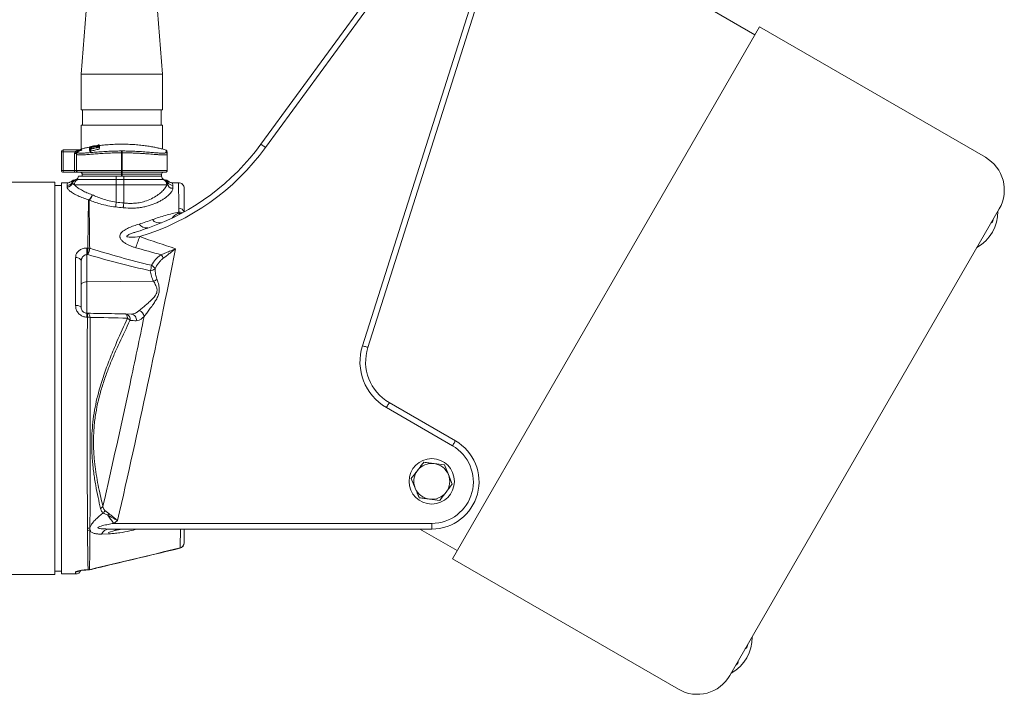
# Model space of a CAD drawing. Header units: millimetres. Extents: x 72 to 1027, y 260 to 830.
# Tile 2 of 3: x 505 to 1027, y 283 to 639. Entities that reach past the tile are written whole.
import ezdxf

# ---------------------------------------------------------------- set-up
doc = ezdxf.new("R2010")
doc.units = ezdxf.units.MM

msp = doc.modelspace()

# ---------------------------------------------------------------- linework, layer by layer
at = {"color": 7, "linetype": 'Continuous', "lineweight": 15}
for p, q in [((543.78, 682.47), (538.04, 610.7)), ((581.04, 610.7), (575.3, 682.47)), ((633.15, 573.58), (703.35, 669.71)), ((705.77, 667.94), (635.58, 571.81)), ((686.85, 466.96), (744.5, 648.3)), ((747.36, 647.4), (689.71, 466.05)), ((868.54, 646.34), (894.52, 631.34)), ((897.02, 635.67), (734.52, 354.21)), ((897.02, 635.67), (1016.53, 566.67)), ((538.04, 610.7), (538.04, 591.7)), ((581.04, 610.7), (538.04, 610.7)), ((581.04, 591.7), (581.04, 610.7)), ((581.04, 591.7), (538.04, 591.7)), ((538.79, 591.7), (538.79, 583.7)), ((580.29, 583.7), (580.29, 591.7)), ((538.04, 583.7), (538.04, 571.05)), ((581.04, 583.7), (538.04, 583.7)), ((581.04, 571.06), (581.04, 583.7)), ((547.54, 573.25), (547.54, 572.84)), ((527.54, 559.7), (527.54, 569.5)), ((527.54, 569.5), (528.54, 569.5)), ((528.54, 570.5), (528.54, 569.5)), ((528.54, 570.5), (538.09, 570.5)), ((534.74, 569.5), (528.54, 569.5)), ((528.54, 569.5), (528.54, 559.7)), ((534.54, 568.63), (535.54, 568.63)), ((534.54, 559.7), (534.54, 568.63)), ((535.54, 568.32), (535.54, 568.63)), ((535.54, 568.32), (535.54, 559.7)), ((536.18, 569.6), (536.18, 569.25)), ((542.41, 571.9), (542.41, 571.37)), ((542.41, 571.37), (542.41, 570.32)), ((542.54, 570.72), (542.54, 570.87)), ((542.54, 570.72), (542.54, 569.67)), ((543.05, 570.94), (543.05, 570.81)), ((543.05, 570.81), (543.05, 569.76)), ((543.69, 571.55), (543.69, 571.49)), ((543.69, 571.49), (543.69, 571.16)), ((543.71, 571.55), (543.71, 571.16)), ((543.94, 572.42), (543.94, 572.15)), ((544.08, 572.18), (544.08, 572.12)), ((544.08, 572.12), (544.08, 571.99)), ((545.47, 572.66), (545.47, 572.34)), ((546.19, 572.03), (546.19, 572.1)), ((546.19, 572.03), (546.19, 571.74)), ((547.03, 572.88), (547.03, 573.15)), ((547.54, 572.84), (547.54, 572.63)), ((547.54, 572.01), (547.54, 571.94)), ((547.54, 571.94), (547.54, 570.91)), ((547.67, 572.57), (547.67, 571.54)), ((559.34, 569.01), (559.34, 559.7)), ((559.74, 569.01), (559.74, 559.7)), ((583.54, 569.42), (583.54, 568.32)), ((583.54, 568.32), (583.54, 559.7)), ((527.54, 559.7), (528.54, 559.7)), ((528.54, 559.7), (534.54, 559.7)), ((528.54, 558.7), (528.54, 559.7)), ((534.54, 558.7), (528.54, 558.7)), ((534.54, 558.7), (534.54, 559.7)), ((534.54, 559.7), (535.54, 559.7)), ((536.54, 558.7), (534.54, 558.7)), ((535.54, 559.7), (559.34, 559.7)), ((559.34, 558.7), (536.54, 558.7)), ((559.34, 557.7), (538.54, 557.7)), ((538.54, 557.7), (538.54, 556.7)), ((559.34, 559.7), (559.74, 559.7)), ((559.34, 558.7), (559.34, 559.7)), ((559.74, 558.7), (559.34, 558.7)), ((559.34, 557.7), (559.34, 558.7)), ((559.74, 557.7), (559.34, 557.7)), ((559.34, 557.7), (559.34, 556.7)), ((559.74, 559.7), (583.54, 559.7)), ((559.74, 558.7), (559.74, 559.7)), ((582.54, 558.7), (559.74, 558.7)), ((559.74, 557.7), (559.74, 558.7)), ((580.54, 557.7), (559.74, 557.7)), ((559.74, 557.7), (559.74, 556.7)), ((580.54, 557.7), (580.54, 556.7)), ((524.04, 553.51), (412.54, 553.51)), ((524.04, 449.7), (524.04, 553.51)), ((530.91, 553.2), (527.54, 553.2)), ((527.54, 449.7), (527.54, 553.2)), ((532.94, 553.93), (532.94, 553.94)), ((533.37, 552.94), (533.17, 553.28)), ((533.4, 552.89), (533.37, 552.94)), ((536.17, 554.86), (556.54, 554.86)), ((536.54, 556.7), (556.54, 556.7)), ((556.54, 556.7), (556.54, 554.86)), ((556.54, 556.7), (559.34, 556.7)), ((556.54, 554.86), (560.54, 554.86)), ((556.54, 554.86), (556.54, 552.11)), ((559.74, 556.7), (559.34, 556.7)), ((559.74, 556.7), (560.54, 556.7)), ((560.54, 556.7), (560.54, 554.86)), ((560.54, 556.7), (580.54, 556.7)), ((560.54, 554.86), (581.58, 554.86)), ((560.54, 554.86), (560.54, 552.11)), ((583.58, 552.54), (583.36, 552.11)), ((583.59, 552.59), (583.58, 552.54)), ((584.14, 553.87), (584.14, 553.9)), ((589.54, 553.2), (586.16, 553.2)), ((527.54, 551.7), (524.04, 551.7)), ((530.54, 550.96), (530.54, 551.74)), ((556.54, 552.11), (534.44, 552.11)), ((556.54, 542.92), (556.54, 552.11)), ((560.54, 552.11), (556.54, 552.11)), ((583.36, 552.11), (560.54, 552.11)), ((560.54, 542.47), (560.54, 552.11)), ((1023.85, 539.35), (881.35, 292.54)), ((1020.64, 533.55), (1020.72, 533.94)), ((535.04, 488.26), (535.04, 513.59)), ((538.04, 511.74), (538.04, 487.14)), ((540.99, 515.14), (540.99, 500.72)), ((576.28, 501.03), (540.99, 500.72)), ((540.99, 500.72), (540.99, 484.14)), ((541.29, 482.08), (540.93, 482.08)), ((540.99, 484.14), (541.34, 484.14)), ((561.3, 483.79), (564.54, 483.73)), ((524.04, 345.89), (524.04, 449.7)), ((527.54, 346.2), (527.54, 449.7)), ((734.54, 414.02), (699.54, 434.23)), ((701.04, 436.83), (736.04, 416.62)), ((730.21, 403.9), (724.77, 404.62)), ((730.21, 403.9), (732.31, 398.84)), ((714.76, 391.55), (712.66, 396.62)), ((732.31, 398.84), (734.42, 393.77)), ((722.3, 385.78), (727.74, 385.06)), ((550.6, 379.81), (552.64, 378.18)), ((542.65, 370.64), (542.65, 369.47)), ((723.54, 369.97), (552.81, 369.97)), ((557.28, 374.52), (555.22, 372.97)), ((555.22, 372.97), (723.54, 372.97)), ((559.66, 369.97), (555.85, 369.24)), ((737.02, 358.55), (717.23, 369.97)), ((723.54, 369.97), (723.54, 372.97)), ((552.82, 367.35), (548.7, 367.3)), ((555.85, 369.24), (552.53, 368.15)), ((552.53, 368.15), (552.82, 367.35)), ((552.78, 367.49), (552.82, 367.35)), ((734.52, 354.21), (854.03, 285.21)), ((412.54, 345.89), (524.04, 345.89)), ((524.04, 347.7), (527.54, 347.7)), ((527.54, 346.2), (535.04, 346.2)), ((890.64, 308.39), (890.72, 308.77)), ((884.48, 297.95), (884.77, 298.21))]:
    msp.add_line(p, q, dxfattribs=at)
at = {"color": 8, "linetype": 'Continuous', "lineweight": 15}
for p, q in [((582.9, 569.25), (582.9, 570.35)), ((1020.52, 533.58), (1020.64, 533.55)), ((535.04, 346.2), (535.04, 347.23)), ((890.52, 308.41), (890.64, 308.39)), ((884.68, 298.31), (884.77, 298.21))]:
    msp.add_line(p, q, dxfattribs=at)
at = {"color": 7, "linetype": 'Continuous', "lineweight": 15, "flags": 128}
for points in [[(633.15, 573.58), (633.2, 573.54), (633.34, 573.44), (633.56, 573.28), (633.86, 573.06), (634.23, 572.79), (634.65, 572.49), (635.1, 572.15), (635.58, 571.81)], [(534.74, 569.5), (534.91, 569.41), (535.07, 569.33), (535.23, 569.26), (535.36, 569.2), (535.47, 569.14), (535.56, 569.1), (535.61, 569.08), (535.64, 569.06)], [(559.34, 569.01), (559.34, 569.18), (559.34, 569.34), (559.34, 569.5), (559.34, 569.64), (559.34, 569.76), (559.34, 569.86), (559.34, 569.94), (559.34, 569.99)], [(559.74, 569.01), (559.74, 569.18), (559.74, 569.34), (559.74, 569.5), (559.74, 569.64), (559.74, 569.76), (559.74, 569.86), (559.74, 569.94), (559.74, 569.99)], [(556.24, 540.35), (556.26, 540.57), (556.29, 540.83), (556.33, 541.12), (556.37, 541.44), (556.41, 541.79), (556.45, 542.16), (556.49, 542.54), (556.54, 542.92)], [(560.26, 539.93), (560.28, 540.15), (560.31, 540.4), (560.34, 540.69), (560.38, 541.01), (560.42, 541.36), (560.46, 541.72), (560.5, 542.09), (560.54, 542.47)], [(568.98, 524.69), (568.7, 523.89), (568.42, 523.1), (568.15, 522.32), (567.88, 521.56), (567.62, 520.82), (567.37, 520.11), (567.13, 519.43), (566.9, 518.79)], [(535.04, 513.59), (535.62, 513.56), (536.19, 513.45), (536.71, 513.28), (537.16, 513.05), (537.53, 512.77), (537.81, 512.45), (537.98, 512.1), (538.04, 511.74)], [(538.04, 499.22), (538.09, 499.51), (538.26, 499.79), (538.53, 500.05), (538.9, 500.27), (539.34, 500.46), (539.85, 500.6), (540.41, 500.69), (540.99, 500.72)], [(535.04, 488.26), (535.62, 488.24), (536.19, 488.18), (536.71, 488.07), (537.16, 487.93), (537.53, 487.76), (537.81, 487.57), (537.98, 487.36), (538.04, 487.14)], [(541.34, 484.14), (541.57, 484.1), (541.8, 483.98), (542.01, 483.78), (542.2, 483.53), (542.37, 483.2), (542.51, 482.83), (542.62, 482.41), (542.7, 481.96)], [(562.52, 481.5), (562.46, 481.97), (562.37, 482.41), (562.24, 482.8), (562.09, 483.14), (561.92, 483.42), (561.72, 483.62), (561.52, 483.74), (561.3, 483.79)], [(689.71, 466.05), (689.66, 466.07), (689.5, 466.12), (689.23, 466.21), (688.88, 466.32), (688.44, 466.46), (687.95, 466.61), (687.41, 466.78), (686.85, 466.96)], [(701.04, 436.83), (701.01, 436.78), (700.92, 436.63), (700.79, 436.39), (700.6, 436.07), (700.37, 435.67), (700.11, 435.22), (699.83, 434.74), (699.54, 434.23)], [(736.04, 416.62), (736.01, 416.57), (735.92, 416.42), (735.79, 416.18), (735.6, 415.86), (735.37, 415.47), (735.11, 415.02), (734.83, 414.53), (734.54, 414.02)], [(555.22, 372.97), (554.8, 373.53), (554.38, 374.1), (553.97, 374.65), (553.56, 375.2), (553.16, 375.74), (552.77, 376.26), (552.4, 376.76), (552.03, 377.25)], [(540.95, 348.31), (540.94, 348.31), (540.93, 348.37)], [(541.67, 348.31), (541.67, 348.31), (541.66, 348.37)]]:
    msp.add_lwpolyline(points, dxfattribs=at)
at = {"color": 8, "linetype": 'Continuous', "lineweight": 15, "flags": 128}
for points in [[(590.23, 359.77), (590.24, 359.77), (590.29, 359.85), (590.31, 360.01)], [(540.96, 348.37), (540.95, 348.32), (540.95, 348.31)], [(542.4, 348.47), (542.37, 348.4), (542.35, 348.39)]]:
    msp.add_lwpolyline(points, dxfattribs=at)
at = {"color": 7, "linetype": 'Continuous', "lineweight": 15}
msp.add_circle((723.54, 395.2), 12, dxfattribs=at)
for centre, radius, start, end in [((532.2, 647.29), 125, 289.1808, 323.8642), ((528.54, 569.5), 1, 90, 180), ((536.53, 568.32), 0.995, 110.8569, 179.9181), ((536.54, 570.27), 0.764, 199.8621, 241.9426), ((536.37, 571.5), 1, 269.9999, 295.4214), ((559.54, 509.7), 65, 109.2549, 110.4667), ((538.09, 571.45), 0.955, 270.0114, 289.9155), ((532.2, 647.29), 128, 286.6974, 323.8642), ((559.54, 509.7), 65, 68.9382, 70.7537), ((582.54, 569.42), 1, 0, 68.9382), ((582.54, 568.32), 0.995, 0.0819, 69.1431), ((1006.53, 549.35), 20, 330, 60), ((528.54, 559.7), 1, 180, 270), ((536.54, 559.7), 1, 180, 270), ((537.54, 557.7), 1, 0, 90), ((581.54, 557.7), 1, 90, 180), ((582.54, 559.7), 1, 270, 0), ((530.55, 554.74), 3.01, 269.8399, 330.7865), ((530.56, 553.96), 3, 269.645, 340.138), ((534.93, 551.71), 3, 94.4454, 131.7417), ((535.8, 551.88), 2.97, 104.6869, 152.0681), ((536.21, 552), 2.99, 109.5604, 161.5821), ((536.24, 552.02), 2.98, 110.0176, 162.8781), ((537.44, 552.14), 3.01, 115.12, 180.5396), ((534.54, 556.7), 2, 289.9748, 0), ((582.54, 556.7), 2, 180, 247.4051), ((580.36, 552.12), 3, 359.8933, 66.1285), ((580.62, 552.09), 2.99, 8.6942, 67.3809), ((580.64, 552.08), 2.99, 9.7731, 67.6012), ((581.29, 551.89), 2.97, 27.8572, 75.4058), ((582.15, 551.71), 3, 47.5395, 85.5556), ((586.49, 553.19), 2.97, 191.6376, 270.2708), ((586.53, 554.76), 3.01, 209.576, 269.932), ((589.54, 550.2), 3, 360, 90.0949), ((541.87, 540.7), 3.29, 84.3654, 89.8387), ((541.25, 541.75), 2.51, 67.9748, 72.9413), ((1001.15, 538.03), 22, 299.7274, 0.2726), ((579.44, 536.64), 4.76, 218.591, 283.1473), ((1017.71, 534.18), 3, 305.6028, 348), ((572.63, 533.81), 4.62, 212.5642, 277.9483), ((326.6, 513.68), 214.39, 0.3902, 1.3251), ((327.36, 513.69), 214.24, 0.3892, 1.3249), ((541.52, 514.25), 4.4, 77.0751, 89.7089), ((528.18, 520.56), 14.47, 338.0256, 351.9466), ((575.2, 510.82), 6.67, 20.8684, 39.4529), ((555.52, 512.23), 19.88, 343.6624, 352.1547), ((574.21, 511.18), 4.57, 274.8081, 308.8009), ((573.09, 505.55), 4.5, 27.482, 61.7619), ((574.14, 506.69), 6.06, 290.7041, 311.2921), ((567.75, 482.02), 3.63, 6.7835, 74.7572), ((618.51, 481.14), 77.59, 177.7833, 179.3057), ((618.88, 481.14), 77.6, 177.7843, 179.3065), ((541.28, 473.38), 8.7, 80.638, 89.9912), ((561.01, 480.9), 2.9, 347.0546, 84.2768), ((560.48, 478.02), 4.04, 33.6216, 59.5544), ((564.29, 480.83), 2.91, 347.2494, 85.0347), ((713.54, 458.48), 28, 162.3642, 240), ((713.54, 458.48), 25, 162.3642, 240), ((723.54, 394.97), 25, 270, 60), ((723.54, 394.97), 22, 270, 60), ((723.54, 395.2), 9.5, 82.5357, 142.5357), ((723.54, 395.2), 9.5, 22.5357, 82.5357), ((723.54, 395.2), 9.5, 142.5357, 202.5357), ((723.54, 395.2), 9.5, 322.5357, 22.5357), ((723.54, 395.2), 9.5, 202.5357, 262.5357), ((723.54, 395.2), 9.5, 262.5357, 322.5357), ((546.9, 383.62), 3.11, 295.7988, 328.4928), ((546.91, 381.26), 3.97, 315.1519, 338.5481), ((547.46, 380.9), 5.85, 321.4475, 332.3245), ((541.36, 374.19), 3.78, 270.0221, 290.052), ((553.21, 364.86), 5.12, 94.4492, 151.6271), ((558.17, 365.94), 4.03, 90.8295, 125.0755), ((541.36, 372.98), 3.74, 270.0314, 290.0742), ((589.54, 362.69), 3, 283.4249, 360), ((589.72, 362.77), 2.82, 282.0411, 358.3867), ((535.04, 349.2), 3, 270, 337.725), ((541.66, 351.43), 3.06, 270.0559, 284.1235), ((541.66, 351.31), 3, 270.2148, 283.3401), ((871.15, 312.86), 22, 299.7274, 0.2726), ((887.71, 309.01), 3, 305.6028, 348), ((882.76, 300.44), 3, 312, 354.3972), ((864.03, 302.54), 20, 240, 330)]:
    msp.add_arc(centre, radius, start, end, dxfattribs=at)
at = {"color": 8, "linetype": 'Continuous', "lineweight": 15}
for centre, radius, start, end in [((587.85, 534.26), 3.35, 44.0819, 58.8805), ((589.55, 533.66), 3.46, 68.5164, 89.5301), ((589.76, 536.81), 2.86, 19.7451, 91.8624), ((589.59, 534.25), 3.45, 58.563, 88.2779), ((535.04, 350.25), 3.02, 269.96, 303.9804)]:
    msp.add_arc(centre, radius, start, end, dxfattribs=at)
at = {"color": 7, "linetype": 'Continuous', "lineweight": 15}
for centre, major_axis, ratio, start_param, end_param in [((2342.65, 449.7), (5757.64, 51.76), 0.015567, 1.888816, 1.888928), ((2342.7, 448.2), (5757.64, 50.26), 0.015115, 1.888824, 1.888936), ((2342.65, 449.7), (5757.64, 51.76), 0.015567, 4.393977, 4.39411)]:
    msp.add_ellipse(centre, major_axis=major_axis, ratio=ratio, start_param=start_param, end_param=end_param, dxfattribs=at)
for points, knots in [([(547.03, 573.15), (547.1, 573.17), (547.27, 573.2), (547.44, 573.23), (547.54, 573.25)], [0, 0, 0, 0, 0.407726, 1, 1, 1, 1]), ([(547.54, 572.8), (548, 572.87), (549.46, 573.07), (552.24, 573.33), (555.77, 573.54), (559.37, 573.62), (562.97, 573.55), (566.41, 573.36), (569.68, 573.06), (572.67, 572.68), (575.34, 572.25), (577.57, 571.82), (579.33, 571.44), (580.48, 571.17), (581.03, 571.04), (580.98, 571.05), (580.96, 571.06)], [0, 0, 0, 0, 0.036505, 0.116303, 0.192994, 0.272011, 0.347019, 0.424212, 0.499152, 0.576178, 0.652715, 0.731409, 0.808945, 0.888802, 0.965003, 1, 1, 1, 1]), ([(534.54, 568.63), (534.54, 568.7), (534.55, 569), (534.66, 569.28), (534.74, 569.5)], [0, 0, 0, 0, 0.244069, 1, 1, 1, 1]), ([(534.74, 569.5), (534.85, 569.59), (535.1, 569.8), (535.49, 569.93), (535.74, 569.99), (535.82, 570.01)], [0, 0, 0, 0, 0.365349, 0.796423, 1, 1, 1, 1]), ([(535.64, 569.06), (535.6, 568.96), (535.54, 568.81), (535.54, 568.66), (535.54, 568.63)], [0, 0, 0, 0, 0.7557666, 1, 1, 1, 1]), ([(559.34, 569.01), (558.03, 569), (555.36, 568.97), (551.5, 568.82), (547.83, 568.6), (544.5, 568.35), (541.56, 568.11), (539.13, 567.92), (537.28, 567.85), (535.85, 567.91), (535.65, 568.17), (535.54, 568.32)], [0, 0, 0, 0, 0.105215, 0.2135, 0.318694, 0.426896, 0.532846, 0.641879, 0.747483, 0.856276, 1, 1, 1, 1]), ([(536.18, 569.6), (536.06, 569.55), (535.96, 569.48), (535.78, 569.3), (535.7, 569.19), (535.64, 569.06)], [0, 0, 0, 0, 0.5, 0.5, 1, 1, 1, 1]), ([(535.82, 570.01), (536.25, 570.1), (536.67, 570.18), (537.29, 570.31), (537.5, 570.35), (537.8, 570.41), (537.9, 570.43), (538.02, 570.46), (538.06, 570.47), (538.1, 570.49), (538.11, 570.49), (538.11, 570.49), (538.1, 570.5), (538.09, 570.5)], [0, 0, 0, 0, 0.5, 0.5, 0.75, 0.75, 0.875, 0.875, 0.9375, 0.9375, 0.96875, 0.96875, 1, 1, 1, 1]), ([(538.42, 570.55), (538.45, 570.55), (538.44, 570.54), (538.35, 570.49), (538.27, 570.45), (538.1, 570.38), (538, 570.33), (537.79, 570.25), (537.68, 570.2), (537.35, 570.07), (537.13, 569.98), (536.66, 569.79), (536.42, 569.69), (536.18, 569.6)], [0, 0, 0, 0, 0.125, 0.125, 0.25, 0.25, 0.375, 0.375, 0.5, 0.5, 0.75, 0.75, 1, 1, 1, 1]), ([(537.38, 568.84), (537.56, 568.82), (538.11, 568.78), (539.68, 568.86), (542.02, 569.05), (544.88, 569.31), (548.12, 569.56), (551.68, 569.79), (555.45, 569.95), (558.04, 569.97), (559.34, 569.99)], [0, 0, 0, 0, 0.064088, 0.197302, 0.331333, 0.465382, 0.59888, 0.732377, 0.86619, 1, 1, 1, 1]), ([(538.11, 571.05), (538.09, 571.05), (538.02, 571.03), (538.51, 571.15), (539.58, 571.4), (540.86, 571.69), (541.93, 571.89), (542.28, 571.96)], [0, 0, 0, 0, 0.0939014, 0.358791, 0.6131132, 0.8745307, 1, 1, 1, 1]), ([(542.41, 571.9), (542.41, 571.91), (542.42, 571.92), (542.45, 571.96), (542.48, 571.97), (542.55, 572.01), (542.59, 572.04), (542.7, 572.09), (542.76, 572.11), (542.91, 572.16), (542.98, 572.19), (543.14, 572.25), (543.23, 572.27), (543.41, 572.33), (543.51, 572.36), (543.7, 572.41), (543.8, 572.43), (543.9, 572.46)], [0, 0, 0, 0, 0.125, 0.125, 0.25, 0.25, 0.375, 0.375, 0.5, 0.5, 0.625, 0.625, 0.75, 0.75, 0.875, 0.875, 1, 1, 1, 1]), ([(544.08, 572.12), (543.97, 572.09), (543.86, 572.07), (543.66, 572.02), (543.55, 572), (543.35, 571.96), (543.26, 571.94), (543.07, 571.91), (542.99, 571.89), (542.75, 571.86), (542.62, 571.85), (542.49, 571.85), (542.46, 571.86), (542.42, 571.87), (542.41, 571.88), (542.41, 571.9)], [0, 0, 0, 0, 0.125, 0.125, 0.25, 0.25, 0.375, 0.375, 0.5, 0.5, 0.75, 0.75, 0.875, 0.875, 1, 1, 1, 1]), ([(542.41, 571.37), (542.43, 571.4), (542.47, 571.47), (542.77, 571.62), (543.2, 571.77), (543.54, 571.86), (543.71, 571.91)], [0, 0, 0, 0, 0.263654, 0.528801, 0.764219, 1, 1, 1, 1]), ([(543.69, 571.49), (543.61, 571.47), (543.52, 571.45), (543.36, 571.42), (543.28, 571.4), (543.04, 571.36), (542.9, 571.34), (542.72, 571.32), (542.66, 571.32), (542.57, 571.31), (542.53, 571.32), (542.47, 571.32), (542.45, 571.33), (542.42, 571.35), (542.41, 571.36), (542.41, 571.37)], [0, 0, 0, 0, 0.125, 0.125, 0.25, 0.25, 0.5, 0.5, 0.625, 0.625, 0.75, 0.75, 0.875, 0.875, 1, 1, 1, 1]), ([(542.41, 570.32), (542.41, 570.3), (542.42, 570.27), (542.52, 570.27), (542.54, 570.28)], [0, 0, 0, 0, 0.829975, 1, 1, 1, 1]), ([(542.54, 570.87), (543.36, 571.1), (544.19, 571.3), (545.86, 571.68), (546.7, 571.86), (547.54, 572.01)], [0, 0, 0, 0, 0.5, 0.5, 1, 1, 1, 1]), ([(543.94, 572.42), (543.82, 572.39), (543.58, 572.33), (543.29, 572.23), (543.05, 572.13), (542.94, 572.07), (542.93, 572.04), (542.92, 572.03)], [0, 0, 0, 0, 0.212875, 0.427129, 0.634723, 0.870095, 1, 1, 1, 1]), ([(542.92, 572.03), (542.93, 572.02), (542.93, 572.01), (542.95, 572), (542.97, 572), (543.03, 571.99), (543.07, 571.99), (543.15, 572), (543.2, 572.01), (543.36, 572.03), (543.5, 572.05), (543.71, 572.09), (543.78, 572.11), (543.93, 572.14), (544, 572.16), (544.08, 572.18)], [0, 0, 0, 0, 0.125, 0.125, 0.25, 0.25, 0.375, 0.375, 0.5, 0.5, 0.75, 0.75, 0.875, 0.875, 1, 1, 1, 1]), ([(542.92, 571.51), (542.93, 571.5), (542.93, 571.49), (542.94, 571.48), (542.95, 571.48), (543, 571.46), (543.06, 571.46), (543.2, 571.47), (543.29, 571.49), (543.48, 571.52), (543.59, 571.54), (543.69, 571.55)], [0, 0, 0, 0, 0.125, 0.125, 0.25, 0.25, 0.5, 0.5, 0.75, 0.75, 1, 1, 1, 1]), ([(547.54, 571.94), (546.79, 571.8), (546.03, 571.65), (544.53, 571.31), (543.79, 571.13), (543.05, 570.94)], [0, 0, 0, 0, 0.5, 0.5, 1, 1, 1, 1]), ([(543.05, 569.89), (543.79, 570.09), (544.54, 570.27), (546.03, 570.61), (546.78, 570.77), (547.54, 570.91)], [0, 0, 0, 0, 0.5, 0.5, 1, 1, 1, 1]), ([(543.71, 571.91), (543.81, 571.94), (543.91, 571.96), (544.11, 572), (544.21, 572.02), (544.39, 572.05), (544.47, 572.06), (544.62, 572.07), (544.68, 572.08), (544.74, 572.08)], [0, 0, 0, 0, 0.25, 0.25, 0.5, 0.5, 0.75, 0.75, 1, 1, 1, 1]), ([(543.9, 572.46), (543.98, 572.48), (544.07, 572.5), (544.24, 572.54), (544.33, 572.56), (544.49, 572.59), (544.57, 572.6), (544.73, 572.63), (544.8, 572.64), (545.02, 572.68), (545.16, 572.69), (545.43, 572.73), (545.56, 572.74), (545.69, 572.75)], [0, 0, 0, 0, 0.125, 0.125, 0.25, 0.25, 0.375, 0.375, 0.5, 0.5, 0.75, 0.75, 1, 1, 1, 1]), ([(545.47, 572.66), (545.24, 572.64), (545.02, 572.61), (544.65, 572.56), (544.52, 572.54), (544.31, 572.5), (544.24, 572.48), (544.09, 572.45), (544.01, 572.43), (543.94, 572.42)], [0, 0, 0, 0, 0.5, 0.5, 0.75, 0.75, 0.875, 0.875, 1, 1, 1, 1]), ([(544.74, 572.08), (544.76, 572.09), (544.79, 572.1), (544.85, 572.13), (544.88, 572.15), (544.95, 572.17), (544.99, 572.19), (545.07, 572.22), (545.12, 572.23), (545.16, 572.25)], [0, 0, 0, 0, 0.25, 0.25, 0.5, 0.5, 0.75, 0.75, 1, 1, 1, 1]), ([(545.16, 572.25), (545.23, 572.27), (545.29, 572.29), (545.43, 572.33), (545.51, 572.35), (545.66, 572.39), (545.73, 572.41), (545.89, 572.45), (545.97, 572.47), (546.05, 572.48)], [0, 0, 0, 0, 0.25, 0.25, 0.5, 0.5, 0.75, 0.75, 1, 1, 1, 1]), ([(546.05, 572.48), (546.24, 572.52), (546.61, 572.59), (547.11, 572.65), (547.46, 572.66), (547.64, 572.62), (547.66, 572.58), (547.67, 572.57)], [0, 0, 0, 0, 0.2151065, 0.4312386, 0.6399002, 0.8341287, 1, 1, 1, 1]), ([(547.67, 572.57), (547.64, 572.53), (547.6, 572.46), (547.26, 572.32), (546.8, 572.18), (546.42, 572.09), (546.19, 572.03)], [0, 0, 0, 0, 0.302263, 0.510025, 0.717697, 1, 1, 1, 1]), ([(546.19, 572.1), (546.26, 572.12), (546.32, 572.13), (546.45, 572.16), (546.51, 572.18), (546.63, 572.21), (546.68, 572.23), (546.76, 572.26), (546.79, 572.26), (546.84, 572.28), (546.86, 572.29), (546.88, 572.3)], [0, 0, 0, 0, 0.25, 0.25, 0.5, 0.5, 0.75, 0.75, 0.875, 0.875, 1, 1, 1, 1]), ([(546.88, 572.3), (546.93, 572.31), (546.97, 572.33), (547.04, 572.36), (547.07, 572.38), (547.11, 572.41), (547.13, 572.42), (547.15, 572.45), (547.15, 572.46), (547.15, 572.47)], [0, 0, 0, 0, 0.25, 0.25, 0.5, 0.5, 0.75, 0.75, 1, 1, 1, 1]), ([(547.54, 571.42), (547.54, 571.42), (547.64, 571.46), (547.66, 571.5), (547.67, 571.53), (547.67, 571.54)], [0, 0, 0, 0, 0.0378448, 0.77403, 1, 1, 1, 1]), ([(559.74, 569.99), (560.7, 569.98), (562.61, 569.96), (565.77, 569.86), (569.14, 569.69), (572.56, 569.44), (575.6, 569.18), (578.16, 568.96), (580.11, 568.81), (580.93, 568.81), (581.28, 568.82)], [0, 0, 0, 0, 0.103264, 0.206529, 0.347294, 0.488061, 0.625603, 0.763132, 0.898855, 1, 1, 1, 1]), ([(583.54, 568.32), (583.54, 568.16), (583.39, 568.05), (582.93, 567.94), (582.75, 567.91), (582.41, 567.88), (582.28, 567.88), (582.02, 567.87), (581.88, 567.87), (581.13, 567.87), (580.4, 567.9), (579.32, 567.97), (579.1, 567.99), (578.63, 568.02), (578.39, 568.04), (577.64, 568.1), (577.12, 568.14), (575.48, 568.27), (574.28, 568.37), (572.32, 568.52), (571.65, 568.56), (570.29, 568.65), (569.59, 568.7), (568.16, 568.78), (567.42, 568.81), (565.93, 568.88), (565.17, 568.91), (562.87, 568.98), (561.31, 569.01), (559.74, 569.01)], [0, 0, 0, 0, 0.125, 0.125, 0.1875, 0.1875, 0.21875, 0.21875, 0.25, 0.25, 0.375, 0.375, 0.40625, 0.40625, 0.4375, 0.4375, 0.5, 0.5, 0.625, 0.625, 0.6875, 0.6875, 0.75, 0.75, 0.8125, 0.8125, 0.875, 0.875, 1, 1, 1, 1]), ([(532.92, 553.95), (532.91, 553.94), (532.78, 553.82), (532.39, 553.54), (531.75, 553.29), (531.23, 553.16), (530.94, 553.2), (530.92, 553.21)], [0, 0, 0, 0, 0.026572, 0.30439, 0.618923, 0.965611, 1, 1, 1, 1]), ([(534.44, 552.11), (534.18, 552.26), (533.66, 552.56), (533.48, 552.78), (533.4, 552.89)], [0, 0, 0, 0, 0.496764, 1, 1, 1, 1]), ([(535.22, 554.82), (535.26, 554.83), (535.36, 554.84), (535.67, 554.86), (535.89, 554.86), (536.17, 554.86)], [0, 0, 0, 0, 0.5, 0.5, 1, 1, 1, 1]), ([(581.78, 554.85), (581.81, 554.83), (581.88, 554.81), (581.99, 554.77), (582.04, 554.76)], [0, 0, 0, 0, 0.581783, 1, 1, 1, 1]), ([(583.91, 553.28), (583.79, 553.1), (583.66, 552.9), (583.59, 552.62), (583.59, 552.59)], [0, 0, 0, 0, 0.884949, 1, 1, 1, 1]), ([(586.16, 553.22), (586.04, 553.21), (585.72, 553.2), (585.25, 553.32), (584.79, 553.51), (584.47, 553.7), (584.27, 553.85), (584.21, 553.91), (584.17, 553.94)], [0, 0, 0, 0, 0.119501, 0.331936, 0.518844, 0.681929, 0.84331, 1, 1, 1, 1]), ([(541.99, 544.15), (540.98, 544.47), (538.93, 545.11), (536.21, 546.26), (533.81, 547.51), (531.98, 548.78), (530.77, 549.97), (530.62, 550.63), (530.54, 550.96)], [0, 0, 0, 0, 0.149356, 0.301803, 0.474295, 0.651568, 0.823134, 1, 1, 1, 1]), ([(534.44, 552.11), (534.58, 551.96), (535.11, 551.4), (536.42, 550.36), (538.53, 549.07), (541.01, 547.86), (542.9, 547.17), (543.85, 546.82)], [0, 0, 0, 0, 0.090281, 0.328749, 0.573561, 0.784517, 1, 1, 1, 1]), ([(586.51, 550.22), (586.5, 549.73), (586.32, 549.19), (585.8, 548.33), (585.59, 548.03), (585.09, 547.42), (584.79, 547.11), (583.81, 546.16), (583.01, 545.51), (581.62, 544.56), (581.12, 544.24), (580.05, 543.62), (579.49, 543.31), (577.71, 542.43), (576.43, 541.89), (574.32, 541.19), (573.59, 540.97), (572.07, 540.58), (571.29, 540.41), (569.7, 540.12), (568.88, 540), (567.63, 539.87), (567.21, 539.83), (566.36, 539.77), (565.93, 539.75), (563.77, 539.68), (562.02, 539.75), (560.26, 539.93)], [0, 0, 0, 0, 0.125, 0.125, 0.1875, 0.1875, 0.25, 0.25, 0.375, 0.375, 0.4375, 0.4375, 0.5, 0.5, 0.625, 0.625, 0.6875, 0.6875, 0.75, 0.75, 0.8125, 0.8125, 0.84375, 0.84375, 0.875, 0.875, 1, 1, 1, 1]), ([(560.54, 542.47), (561.39, 542.38), (563.1, 542.21), (565.87, 542.25), (568.8, 542.58), (572.06, 543.38), (575.32, 544.69), (578.25, 546.4), (580.55, 548.22), (582.45, 550.19), (583.03, 551.42), (583.36, 552.11)], [0, 0, 0, 0, 0.072861, 0.147222, 0.239334, 0.334356, 0.461256, 0.59304, 0.714727, 0.839469, 1, 1, 1, 1]), ([(592.54, 550.08), (592.54, 550.09), (592.54, 550.12), (592.54, 549.12), (592.54, 547.21), (592.54, 545.33), (592.54, 543.29), (592.54, 541.41), (592.54, 539.05), (592.54, 538.01)], [0, 0, 0, 0, 0.117931, 0.309898, 0.502477, 0.694442, 0.694728, 0.865285, 1, 1, 1, 1]), ([(541.54, 518.64), (541.57, 520.68), (541.61, 524.75), (541.68, 530.31), (541.75, 535.39), (541.82, 540.07), (541.86, 542.66), (541.88, 543.99)], [0, 0, 0, 0, 0.193957, 0.387914, 0.587187, 0.78646, 1, 1, 1, 1]), ([(541.88, 543.99), (541.88, 544.02), (541.89, 544.08), (541.96, 544.13), (541.99, 544.15)], [0, 0, 0, 0, 0.533907, 1, 1, 1, 1]), ([(541.99, 544.15), (542.17, 544.25), (542.36, 544.39), (542.64, 544.66), (542.73, 544.75), (542.9, 544.96), (542.99, 545.07), (543.15, 545.31), (543.23, 545.44), (543.38, 545.7), (543.45, 545.83), (543.65, 546.24), (543.76, 546.54), (543.85, 546.82)], [0, 0, 0, 0, 0.25, 0.25, 0.375, 0.375, 0.5, 0.5, 0.625, 0.625, 0.75, 0.75, 1, 1, 1, 1]), ([(542.19, 544.08), (542.17, 544.06), (542.16, 544.05), (542.17, 544.01), (542.18, 543.99), (542.19, 543.98)], [0, 0, 0, 0, 0.5, 0.5, 1, 1, 1, 1]), ([(542.19, 544.08), (542.38, 544.18), (542.55, 544.32), (542.82, 544.59), (542.9, 544.69), (543.06, 544.91), (543.14, 545.02), (543.29, 545.26), (543.36, 545.39), (543.48, 545.66), (543.54, 545.8), (543.7, 546.22), (543.79, 546.53), (543.85, 546.82)], [0, 0, 0, 0, 0.25, 0.25, 0.375, 0.375, 0.5, 0.5, 0.625, 0.625, 0.75, 0.75, 1, 1, 1, 1]), ([(542.19, 543.98), (542.21, 542.64), (542.26, 540.08), (542.32, 535.47), (542.38, 530.44), (542.45, 524.83), (542.49, 520.63), (542.51, 518.53)], [0, 0, 0, 0, 0.213639, 0.407522, 0.601405, 0.800702, 1, 1, 1, 1]), ([(556.24, 540.35), (554.85, 540.55), (552.02, 540.94), (548.26, 541.9), (544.95, 542.93), (543.12, 543.63), (542.19, 543.98)], [0, 0, 0, 0, 0.276808, 0.562255, 0.779485, 1, 1, 1, 1]), ([(543.85, 546.82), (544.69, 546.44), (546.4, 545.68), (549.37, 544.58), (552.75, 543.55), (555.26, 543.13), (556.54, 542.92)], [0, 0, 0, 0, 0.226426, 0.456475, 0.723956, 1, 1, 1, 1]), ([(575.72, 533.67), (576.82, 534.08), (577.95, 534.46), (580.24, 535.19), (581.4, 535.54), (584.9, 536.53), (587.28, 537.14), (589.69, 537.7)], [0, 0, 0, 0, 0.25, 0.25, 0.5, 0.5, 1, 1, 1, 1]), ([(566.9, 518.79), (566.36, 518.95), (565.81, 519.12), (564.74, 519.5), (564.21, 519.7), (563.18, 520.15), (562.67, 520.4), (561.93, 520.8), (561.68, 520.94), (561.21, 521.24), (560.97, 521.39), (560.53, 521.71), (560.31, 521.88), (559.9, 522.23), (559.71, 522.41), (559.35, 522.79), (559.19, 522.99), (558.9, 523.4), (558.78, 523.61), (558.59, 524.03), (558.52, 524.24), (558.44, 524.67), (558.43, 524.88), (558.49, 525.5), (558.62, 525.87), (559.05, 526.57), (559.32, 526.88), (559.95, 527.46), (560.3, 527.73), (561.43, 528.48), (562.26, 528.9), (564.01, 529.69), (564.93, 530.04), (566.8, 530.71), (567.76, 531.02), (568.73, 531.32)], [0, 0, 0, 0, 0.0625, 0.0625, 0.125, 0.125, 0.1875, 0.1875, 0.21875, 0.21875, 0.25, 0.25, 0.28125, 0.28125, 0.3125, 0.3125, 0.34375, 0.34375, 0.375, 0.375, 0.40625, 0.40625, 0.4375, 0.4375, 0.5, 0.5, 0.5625, 0.5625, 0.625, 0.625, 0.75, 0.75, 0.875, 0.875, 1, 1, 1, 1]), ([(573.27, 529.23), (571.44, 528.59), (569, 527.73), (565.9, 526.77), (564.06, 526.17), (562.81, 525.56), (562.22, 525.11), (562.12, 524.97), (562.09, 524.87), (562.11, 524.79), (562.17, 524.7), (562.35, 524.59), (563.06, 524.4), (565.32, 524.3), (567.42, 524.52), (568.98, 524.69)], [0, 0, 0, 0, 0.29983, 0.401308, 0.502623, 0.602114, 0.619605, 0.626701, 0.633871, 0.639084, 0.644282, 0.653063, 0.675581, 0.759565, 1, 1, 1, 1]), ([(540.93, 518.63), (540.64, 518.62), (539.68, 518.57), (538.05, 518.1), (536.39, 516.99), (535.25, 515.42), (535.11, 514.2), (535.04, 513.59)], [0, 0, 0, 0, 0.089127, 0.298219, 0.522825, 0.760893, 1, 1, 1, 1]), ([(542.51, 518.53), (547.89, 516.86), (553.31, 515.25), (564.21, 512.23), (569.69, 510.81), (575.21, 509.51)], [0, 0, 0, 0, 0.5, 0.5, 1, 1, 1, 1]), ([(580.35, 515.06), (581.17, 515.4), (582.83, 516.09), (585.4, 517.18), (587.13, 517.91), (587.97, 518.27), (587.97, 518.27)], [0, 0, 0, 0, 0.335126, 0.677317, 0.997299, 1, 1, 1, 1]), ([(581.43, 513.19), (582.47, 513.99), (583.54, 514.82), (585.18, 516.1), (585.74, 516.53), (586.58, 517.18), (586.86, 517.4), (587.27, 517.72), (587.41, 517.83), (587.69, 518.05), (587.83, 518.16), (587.97, 518.27)], [0, 0, 0, 0, 0.5, 0.5, 0.75, 0.75, 0.875, 0.875, 0.9375, 0.9375, 1, 1, 1, 1]), ([(538.04, 511.74), (538.07, 512.15), (538.14, 512.96), (538.7, 514.02), (539.53, 514.77), (540.35, 515.09), (540.84, 515.13), (540.99, 515.14)], [0, 0, 0, 0, 0.2547, 0.499062, 0.719262, 0.916841, 1, 1, 1, 1]), ([(574.6, 506.63), (569.02, 507.83), (563.49, 509.16), (552.49, 512.02), (547.03, 513.54), (541.6, 515.14)], [0, 0, 0, 0, 0.5, 0.5, 1, 1, 1, 1]), ([(575.21, 509.51), (575.85, 510.61), (576.58, 511.65), (577.84, 513.05), (578.29, 513.5), (579.26, 514.32), (579.78, 514.71), (580.35, 515.06)], [0, 0, 0, 0, 0.5, 0.5, 0.75, 0.75, 1, 1, 1, 1]), ([(581.43, 513.19), (580.95, 512.82), (580.51, 512.42), (579.69, 511.56), (579.31, 511.11), (578.24, 509.7), (577.62, 508.68), (577.08, 507.63)], [0, 0, 0, 0, 0.25, 0.25, 0.5, 0.5, 1, 1, 1, 1]), ([(576.28, 501.03), (575.83, 501.92), (575.49, 502.84), (574.94, 504.72), (574.74, 505.67), (574.6, 506.63)], [0, 0, 0, 0, 0.5, 0.5, 1, 1, 1, 1]), ([(577.08, 507.63), (577.14, 506.69), (577.25, 505.77), (577.59, 503.94), (577.82, 503.03), (578.13, 502.14)], [0, 0, 0, 0, 0.5, 0.5, 1, 1, 1, 1]), ([(568.7, 485.52), (569.16, 485.93), (569.69, 486.38), (570.82, 487.33), (571.42, 487.83), (572.64, 488.86), (573.26, 489.4), (574.52, 490.52), (575.15, 491.11), (576.05, 492.05), (576.35, 492.37), (576.91, 493.05), (577.17, 493.41), (577.64, 494.16), (577.84, 494.56), (578.11, 495.43), (578.18, 495.87), (578.17, 496.55), (578.14, 496.78), (578.07, 497.21), (578.02, 497.43), (577.84, 498.06), (577.68, 498.46), (577.31, 499.24), (577.12, 499.62), (576.71, 500.34), (576.49, 500.69), (576.28, 501.03)], [0, 0, 0, 0, 0.125, 0.125, 0.25, 0.25, 0.375, 0.375, 0.5, 0.5, 0.5625, 0.5625, 0.625, 0.625, 0.6875, 0.6875, 0.75, 0.75, 0.78125, 0.78125, 0.8125, 0.8125, 0.875, 0.875, 0.9375, 0.9375, 1, 1, 1, 1]), ([(578.13, 502.14), (578.48, 501.14), (579.06, 499.42), (579.44, 496.85), (579.18, 494.54), (578.3, 492.36), (577.07, 490.26), (575.65, 488.22), (574.16, 486.2), (572.63, 484.2), (571.78, 483.03), (571.35, 482.45)], [0, 0, 0, 0, 0.144112, 0.244907, 0.330454, 0.436364, 0.54022, 0.644235, 0.76243, 0.880485, 1, 1, 1, 1]), ([(535.04, 488.26), (535.08, 487.73), (535.17, 486.53), (535.94, 484.8), (537.27, 483.33), (538.99, 482.31), (540.29, 482.16), (540.93, 482.08)], [0, 0, 0, 0, 0.176825, 0.394765, 0.600806, 0.800979, 1, 1, 1, 1]), ([(540.99, 484.14), (540.66, 484.18), (540, 484.26), (539.14, 484.76), (538.48, 485.48), (538.1, 486.32), (538.06, 486.89), (538.04, 487.14)], [0, 0, 0, 0, 0.18629, 0.378534, 0.584323, 0.81097, 1, 1, 1, 1]), ([(564.54, 483.73), (565.02, 483.77), (565.96, 483.84), (567.36, 484.46), (568.25, 485.16), (568.7, 485.52)], [0, 0, 0, 0, 0.3476, 0.669637, 1, 1, 1, 1]), ([(541.36, 370.41), (541.34, 372.57), (541.31, 376.88), (541.28, 384.64), (541.24, 393.56), (541.22, 403.7), (541.2, 414.42), (541.19, 425.59), (541.19, 437.06), (541.2, 448.58), (541.22, 460), (541.25, 471.22), (541.27, 478.46), (541.29, 482.08)], [0, 0, 0, 0, 0.079061, 0.158122, 0.252446, 0.347071, 0.441396, 0.53572, 0.630346, 0.72467, 0.816355, 0.908315, 1, 1, 1, 1]), ([(541.34, 484.14), (545.55, 484.06), (552.13, 483.95), (558.87, 483.83), (561.3, 483.79)], [0, 0, 0, 0, 0.639262, 1, 1, 1, 1]), ([(542.7, 481.96), (542.71, 478.36), (542.73, 471.14), (542.75, 459.96), (542.76, 448.59), (542.76, 437.11), (542.76, 425.69), (542.76, 414.57), (542.74, 403.89), (542.73, 393.77), (542.71, 384.87), (542.68, 377.11), (542.66, 372.8), (542.65, 370.64)], [0, 0, 0, 0, 0.091687, 0.183645, 0.275332, 0.369621, 0.464207, 0.558496, 0.652819, 0.74744, 0.841763, 0.920882, 1, 1, 1, 1]), ([(548.25, 380.82), (547.81, 382.75), (546.93, 386.63), (545.67, 393.03), (544.6, 399.86), (543.9, 406.54), (543.57, 412.94), (543.6, 418.91), (543.98, 425.04), (544.78, 431.26), (545.97, 437.46), (547.74, 444.58), (550.25, 452.46), (553.47, 460.96), (557.6, 470.71), (560.66, 477.41), (562.52, 481.5)], [0, 0, 0, 0, 0.073742, 0.147775, 0.221649, 0.295172, 0.350225, 0.405407, 0.460395, 0.515475, 0.570753, 0.625891, 0.707677, 0.789799, 0.871845, 1, 1, 1, 1]), ([(563.84, 480.25), (561.96, 476.41), (560.08, 472.52), (557.32, 466.53), (556.42, 464.51), (554.65, 460.43), (553.79, 458.36), (552.13, 454.16), (551.33, 452.03), (549.82, 447.69), (549.11, 445.48), (547.15, 438.68), (546.14, 434.1), (545.31, 428.33), (545.16, 427.17), (544.98, 425.43), (544.92, 424.84), (544.82, 423.69), (544.78, 423.11), (544.59, 420.25), (544.52, 418), (544.54, 413.6), (544.63, 411.43), (544.85, 408.25), (544.94, 407.19), (545.14, 405.13), (545.25, 404.12), (545.63, 401.13), (545.92, 399.2), (546.55, 395.48), (546.89, 393.67), (547.97, 388.41), (548.76, 385.11), (549.55, 381.99)], [0, 0, 0, 0, 0.125, 0.125, 0.1875, 0.1875, 0.25, 0.25, 0.3125, 0.3125, 0.375, 0.375, 0.5, 0.5, 0.53125, 0.53125, 0.546875, 0.546875, 0.5625, 0.5625, 0.625, 0.625, 0.6875, 0.6875, 0.71875, 0.71875, 0.75, 0.75, 0.8125, 0.8125, 0.875, 0.875, 1, 1, 1, 1]), ([(549.55, 381.99), (554.4, 403.6), (561.9, 437.04), (568.88, 470.58), (571.35, 482.45)], [0, 0, 0, 0, 0.6463289, 1, 1, 1, 1]), ([(571.35, 482.45), (570.91, 482.01), (570.01, 481.12), (568.58, 480.33), (567.62, 480.23), (567.13, 480.19)], [0, 0, 0, 0, 0.3213737, 0.6519518, 1, 1, 1, 1]), ([(716, 400.97), (716.56, 401.7), (717.11, 402.43), (718.22, 403.88), (718.78, 404.6), (719.33, 405.33)], [0, 0, 0, 0, 0.5, 0.5, 1, 1, 1, 1]), ([(724.77, 404.62), (723.87, 404.73), (722.96, 404.85), (721.15, 405.09), (720.24, 405.21), (719.33, 405.33)], [0, 0, 0, 0, 0.5, 0.5, 1, 1, 1, 1]), ([(712.66, 396.62), (713.21, 397.34), (713.77, 398.07), (714.89, 399.52), (715.44, 400.25), (716, 400.97)], [0, 0, 0, 0, 0.5, 0.5, 1, 1, 1, 1]), ([(716.87, 386.49), (716.52, 387.33), (716.17, 388.18), (715.46, 389.87), (715.11, 390.71), (714.76, 391.55)], [0, 0, 0, 0, 0.5, 0.5, 1, 1, 1, 1]), ([(734.42, 393.77), (734.38, 393.73), (733.28, 392.29), (732.16, 390.83), (731.08, 389.42)], [0, 0, 0, 0, 0.029875, 1, 1, 1, 1]), ([(716.87, 386.49), (717.77, 386.37), (718.68, 386.25), (720.49, 386.01), (721.4, 385.89), (722.3, 385.78)], [0, 0, 0, 0, 0.5, 0.5, 1, 1, 1, 1]), ([(731.08, 389.42), (730.24, 388.32), (729.12, 386.86), (728.02, 385.42), (727.74, 385.06)], [0, 0, 0, 0, 0.751883, 1, 1, 1, 1]), ([(549.72, 378.46), (549.48, 378.65), (548.75, 379.25), (548.45, 380.19), (548.25, 380.82)], [0, 0, 0, 0, 0.328525, 1, 1, 1, 1]), ([(549.55, 381.99), (549.62, 381.55), (549.72, 381.13), (549.97, 380.57), (550.07, 380.4), (550.31, 380.07), (550.45, 379.93), (550.6, 379.81)], [0, 0, 0, 0, 0.5, 0.5, 0.75, 0.75, 1, 1, 1, 1]), ([(542.65, 370.64), (542.81, 371.09), (543.22, 372.28), (544.75, 374.18), (546.7, 376.08), (548.38, 377.46), (549.41, 378.23), (549.72, 378.46)], [0, 0, 0, 0, 0.164375, 0.4322, 0.66458, 0.897611, 1, 1, 1, 1]), ([(552.03, 377.25), (552.84, 376.83), (553.68, 376.39), (555, 375.71), (555.45, 375.47), (556.13, 375.12), (556.36, 375), (556.7, 374.82), (556.82, 374.76), (557.05, 374.64), (557.17, 374.58), (557.28, 374.52)], [0, 0, 0, 0, 0.5, 0.5, 0.75, 0.75, 0.875, 0.875, 0.9375, 0.9375, 1, 1, 1, 1]), ([(552.64, 378.18), (553.16, 377.77), (554.21, 376.93), (555.79, 375.69), (556.83, 374.87), (557.27, 374.53), (557.28, 374.52)], [0, 0, 0, 0, 0.357212, 0.727747, 0.99539, 1, 1, 1, 1]), ([(555.22, 372.97), (554.24, 372.79), (552.26, 372.44), (549.82, 371.9), (548.14, 371.42), (547.35, 371.1), (547.02, 370.89), (546.9, 370.76), (546.86, 370.67), (546.88, 370.57), (546.99, 370.46), (547.36, 370.29), (548.52, 370.09), (550.41, 369.99), (552.01, 369.98), (552.81, 369.97)], [0, 0, 0, 0, 0.1945221, 0.3897497, 0.4871444, 0.5359427, 0.5604593, 0.570258, 0.5795942, 0.5889714, 0.6000076, 0.6197275, 0.6843134, 0.8411016, 1, 1, 1, 1]), ([(592.54, 369.97), (592.54, 369.66), (592.54, 368.03), (592.54, 365.35), (592.54, 363.56), (592.54, 362.69)], [0, 0, 0, 0, 0.105736, 0.567478, 1, 1, 1, 1]), ([(541.66, 348.37), (541.64, 349.21), (541.62, 350.29), (541.56, 352.88), (541.53, 354.4), (541.49, 357.02), (541.48, 357.95), (541.45, 359.92), (541.44, 360.97), (541.41, 364.25), (541.39, 366.65), (541.37, 369.24)], [0, 0, 0, 0, 0.25, 0.25, 0.5, 0.5, 0.625, 0.625, 0.75, 0.75, 1, 1, 1, 1]), ([(542.65, 369.47), (542.63, 366.86), (542.62, 364.46), (542.59, 361.16), (542.58, 360.11), (542.56, 358.13), (542.55, 357.19), (542.52, 354.55), (542.5, 353.02), (542.45, 350.4), (542.42, 349.31), (542.4, 348.47)], [0, 0, 0, 0, 0.25, 0.25, 0.375, 0.375, 0.5, 0.5, 0.75, 0.75, 1, 1, 1, 1]), ([(548.7, 367.3), (548.03, 367.29), (547.37, 367.31), (546.11, 367.42), (545.51, 367.51), (544.39, 367.81), (543.89, 368.02), (543.28, 368.46), (543.1, 368.63), (542.89, 368.91), (542.83, 369.01), (542.72, 369.23), (542.68, 369.35), (542.65, 369.47)], [0, 0, 0, 0, 0.25, 0.25, 0.5, 0.5, 0.75, 0.75, 0.875, 0.875, 0.9375, 0.9375, 1, 1, 1, 1]), ([(542.35, 348.39), (545.15, 349.05), (561.11, 352.84), (577.07, 356.64), (590.23, 359.78)], [0, 0, 0, 0, 0.175217, 1, 1, 1, 1]), ([(542.4, 348.47), (550.39, 350.37), (558.38, 352.28), (574.35, 356.13), (582.33, 358.06), (590.31, 360.01)], [0, 0, 0, 0, 0.5, 0.5, 1, 1, 1, 1]), ([(540.93, 348.37), (540.64, 348.37), (539.68, 348.35), (538.05, 348.22), (536.39, 347.94), (535.25, 347.58), (535.11, 347.35), (535.04, 347.23)], [0, 0, 0, 0, 0.089127, 0.298219, 0.522825, 0.760893, 1, 1, 1, 1]), ([(536.69, 347.83), (536.68, 347.83), (536.65, 347.81), (536.82, 347.88), (537.21, 347.97), (537.89, 348.1), (538.82, 348.21), (539.87, 348.29), (540.61, 348.3), (540.95, 348.3)], [0, 0, 0, 0, 0.026871, 0.146413, 0.293195, 0.466947, 0.647595, 0.837865, 1, 1, 1, 1])]:
    msp.add_open_spline(points, degree=3, knots=knots, dxfattribs=at)
at = {"color": 8, "linetype": 'Continuous', "lineweight": 15}
for points, knots in [([(536.18, 569.25), (536.25, 569.09), (536.36, 568.87), (537.16, 568.84), (537.38, 568.84)], [0, 0, 0, 0, 0.7207084, 1, 1, 1, 1]), ([(536.82, 570.56), (536.83, 570.56), (536.85, 570.56), (537.84, 570.55), (538.42, 570.55)], [0, 0, 0, 0, 0.422914, 1, 1, 1, 1]), ([(581.28, 568.82), (581.42, 568.81), (582.07, 568.8), (582.69, 568.92), (582.83, 569.14), (582.9, 569.25)], [0, 0, 0, 0, 0.113136, 0.556568, 1, 1, 1, 1]), ([(530.54, 551.74), (530.57, 552.03), (530.63, 552.67), (530.91, 553.14), (530.91, 553.14), (530.91, 553.14)], [0, 0, 0, 0, 0.335439, 0.734349, 1, 1, 1, 1]), ([(533.17, 553.28), (533.1, 553.41), (532.89, 553.81), (532.92, 553.88), (532.94, 553.93)], [0, 0, 0, 0, 0.350244, 1, 1, 1, 1]), ([(584.14, 553.9), (584.14, 553.91), (584.15, 553.97), (584.16, 553.72), (583.99, 553.42), (583.91, 553.28)], [0, 0, 0, 0, 0.100198, 0.55016, 1, 1, 1, 1]), ([(586.16, 553.16), (586.16, 553.16), (586.17, 553.14), (586.42, 552.71), (586.49, 552.08), (586.52, 551.75)], [0, 0, 0, 0, 0.2617361, 0.6123755, 1, 1, 1, 1]), ([(589.67, 539.66), (589.67, 539.95), (589.65, 541.51), (589.63, 544.11), (589.6, 547.02), (589.58, 549.34), (589.56, 551.12), (589.55, 552.37), (589.54, 553.09), (589.54, 553.14), (589.54, 553.16)], [0, 0, 0, 0, 0.032589, 0.18034, 0.329292, 0.46646, 0.603628, 0.744783, 0.885938, 1, 1, 1, 1]), ([(586.1, 534.54), (586.1, 534.57), (586.16, 534.79), (587.08, 535.69), (588.38, 536.58), (589.42, 537.05), (589.58, 537.13)], [0, 0, 0, 0, 0.044338, 0.401406, 0.909143, 1, 1, 1, 1]), ([(567.64, 369.97), (566.32, 369.62), (563.2, 368.79), (559.16, 368.06), (555.51, 367.58), (553.69, 367.52), (552.78, 367.49)], [0, 0, 0, 0, 0.255606, 0.606452, 0.80331, 1, 1, 1, 1]), ([(590.31, 360.01), (590.34, 360.95), (590.41, 362.79), (590.54, 366.39), (590.6, 368.83), (590.63, 369.97)], [0, 0, 0, 0, 0.354565, 0.699092, 1, 1, 1, 1])]:
    msp.add_open_spline(points, degree=3, knots=knots, dxfattribs=at)
at = {"color": 7, "linetype": 'Continuous', "lineweight": 15}
for points in [[(543.05, 570.81), (542.88, 570.78), (542.71, 570.75), (542.54, 570.72)], [(542.54, 569.67), (542.71, 569.7), (542.88, 569.73), (543.05, 569.76)], [(547.54, 572.84), (546.85, 572.79), (546.16, 572.73), (545.47, 572.66)], [(545.69, 572.75), (546.14, 572.8), (546.58, 572.84), (547.03, 572.88)], [(559.34, 569.99), (559.47, 569.99), (559.61, 569.99), (559.74, 569.99)], [(559.74, 569.01), (559.61, 569.01), (559.47, 569.01), (559.34, 569.01)], [(535.04, 554.76), (535.11, 554.78), (535.16, 554.79), (535.21, 554.81)], [(535.21, 554.81), (535.21, 554.81), (535.22, 554.81), (535.22, 554.82)], [(581.58, 554.86), (581.69, 554.86), (581.75, 554.86), (581.77, 554.85)], [(581.77, 554.85), (581.77, 554.85), (581.77, 554.85), (581.78, 554.85)], [(586.52, 551.75), (586.52, 551.33), (586.51, 550.82), (586.51, 550.22)], [(556.54, 542.92), (557.87, 542.77), (559.2, 542.61), (560.54, 542.47)], [(560.26, 539.93), (558.92, 540.07), (557.58, 540.21), (556.24, 540.35)], [(589.58, 537.13), (589.62, 537.31), (589.65, 537.5), (589.69, 537.7)], [(589.69, 537.7), (589.68, 538.37), (589.68, 539.03), (589.67, 539.66)], [(568.73, 531.32), (571.1, 532.05), (573.43, 532.83), (575.72, 533.67)], [(568.98, 524.69), (575.28, 522.47), (581.61, 520.31), (587.97, 518.27)], [(587.97, 518.27), (578.45, 470.2), (568.21, 422.28), (557.28, 374.52)], [(580.35, 515.06), (575.86, 516.26), (571.37, 517.51), (566.9, 518.79)], [(562.52, 481.5), (555.81, 481.67), (549.21, 481.82), (542.7, 481.96)], [(567.13, 480.19), (566.08, 480.21), (564.98, 480.23), (563.84, 480.25)], [(552.03, 377.25), (551.16, 377.69), (550.39, 378.1), (549.72, 378.46)], [(541.37, 369.24), (541.36, 369.63), (541.36, 370.02), (541.36, 370.41)], [(552.78, 367.49), (552.71, 367.75), (552.62, 367.97), (552.53, 368.18)]]:
    msp.add_open_spline(points, degree=3, dxfattribs=at)

doc.saveas('drawing.dxf')
